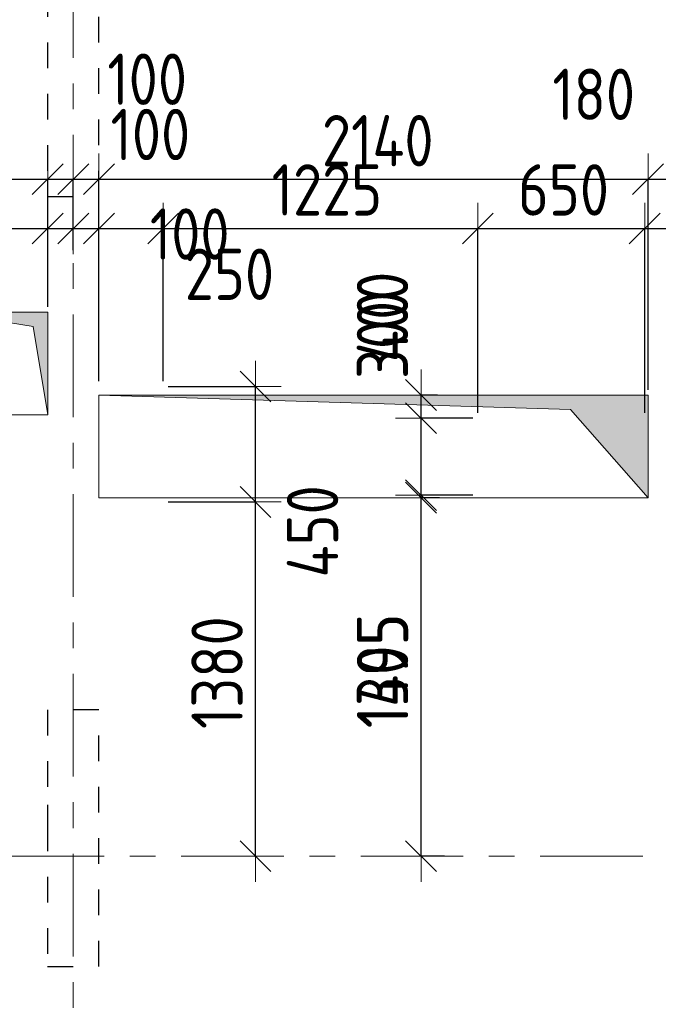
# Model space of a CAD drawing. Header units: metres. Extents: x -38 to 97, y -15 to 21.
# Tile 11 of 139: x 13.54 to 16.03, y 2.72 to 6.56. Entities that reach past the tile are written whole.
import ezdxf

# ---------------------------------------------------------------- set-up
doc = ezdxf.new("R2010")
doc.units = ezdxf.units.M
doc.header["$PDMODE"] = 65
for name, pattern in [('______11', [0.5, 0.4, -0.05, 0, -0.05]), ('______2', [0.054, 0.04, -0.014]), ('______5', [1.1, 0.8, -0.1, 0.1, -0.1])]:
    doc.linetypes.add(name, pattern=pattern)
for name, color, linetype, lineweight in [('XR$2$Осевая линия (1)', 7, '______5', 13), ('XR$3$Перекрытие (1)', 7, 'Continuous', 35), ('XR$4$Размерная линия (1)', 7, 'Continuous', 13), ('XR$5$Размерная линия (1)', 7, 'Continuous', 13)]:
    doc.layers.add(name, color=color, linetype=linetype, lineweight=lineweight)
doc.layers.add('XR$3$Макрос проема_ отверстия', color=7, linetype='Continuous', lineweight=13, true_color=0x2d2d2d)
doc.layers.add('XR$7$Стена_ бетон несущ.', color=7, linetype='Continuous', lineweight=70, true_color=0xb4b496)
doc.styles.add('ISOCPEUR', font='txt')
doc.dimstyles.new('DIMSTYLE_3', dxfattribs={"dimtxt": 0.2, "dimasz": 0.2, "dimexe": 0, "dimexo": 0, "dimgap": 0.1, "dimtad": 2, "dimdec": 0, "dimlfac": 1000, "dimrnd": 5, "dimzin": 12, "dimdsep": 46, "dimtxsty": 'ISOCPEUR', "dimblk1": 'ALL_ML_STRICH', "dimblk2": 'ALL_ML_STRICH', "dimsah": 1, "dimcen": 0, "dimclrd": 7, "dimclre": 256, "dimclrt": 7, "dimadec": 0, "dimazin": 0, "dimtfac": 1, "dimtdec": 0, "dimtix": 1, "dimtmove": 2, "dimatfit": 3, "dimfxl": 0, "dimtzin": 0, "dimlwd": 0, "dimlwe": -3, "dimarcsym": 0})
doc.dimstyles.new('DIMSTYLE_6', dxfattribs={"dimtxt": 0.2, "dimasz": 0.2, "dimexe": 0, "dimexo": 0, "dimgap": 0.1, "dimtad": 2, "dimdec": 0, "dimlfac": 1000, "dimrnd": 5, "dimzin": 12, "dimdsep": 46, "dimtxsty": 'ISOCPEUR', "dimblk1": 'ALL_ML_STRICH', "dimblk2": 'ALL_ML_STRICH', "dimsah": 1, "dimcen": 0, "dimclrd": 7, "dimclre": 256, "dimclrt": 7, "dimadec": 0, "dimazin": 0, "dimtfac": 1, "dimtdec": 0, "dimtix": 1, "dimtmove": 2, "dimatfit": 3, "dimfxl": 0, "dimtvp": 1.2, "dimtzin": 0, "dimlwd": 0, "dimlwe": -3, "dimarcsym": 0})
doc.dimstyles.new('DIMSTYLE_7', dxfattribs={"dimtxt": 0.2, "dimasz": 0.2, "dimexe": 0, "dimexo": 0, "dimgap": 0.1, "dimtad": 0, "dimdec": 0, "dimlfac": 1000, "dimrnd": 5, "dimzin": 12, "dimdsep": 46, "dimtxsty": 'ISOCPEUR', "dimblk1": 'ALL_ML_STRICH', "dimblk2": 'ALL_ML_STRICH', "dimsah": 1, "dimcen": 0, "dimclrd": 7, "dimclre": 256, "dimclrt": 7, "dimadec": 0, "dimazin": 0, "dimtfac": 1, "dimtdec": 0, "dimtix": 1, "dimtmove": 2, "dimatfit": 3, "dimfxl": 0, "dimtvp": 1.2, "dimtzin": 0, "dimlwd": 0, "dimlwe": -3, "dimarcsym": 0})

# ---------------------------------------------------------------- blocks, each defined once
blk = doc.blocks.new('Отображение проема', base_point=(-1.1579, -49.3094))
at = {"layer": 'XR$3$Макрос проема_ отверстия', "true_color": 0x000000, "transparency": 33554687}
blk.add_hatch(color=18, dxfattribs=at).paths.add_polyline_path([(-1.1579, -50.1094), (-1.0448, -49.4225), (-0.3579, -49.3094), (-1.1579, -49.3094)])
at = {"layer": 'XR$3$Макрос проема_ отверстия', "transparency": 33554687}
for p, q in [((-1.1579, -50.1094), (-1.1579, -49.3094)), ((-1.1579, -49.3094), (-0.3579, -49.3094)), ((-1.0448, -49.4225), (-0.3579, -49.3094)), ((-1.1579, -50.1094), (-1.0448, -49.4225))]:
    blk.add_line(p, q, dxfattribs=at)
blk = doc.blocks.new('ALL_ML_STRICH')
at = {"color": 0, "linetype": 'ByBlock', "lineweight": -2}
for p, q in [((0, -0.5), (0, 0.5)), ((-0.3, -0.3), (0.3, 0.3)), ((-1, 0), (0.5, 0))]:
    blk.add_line(p, q, dxfattribs=at)
blk = doc.blocks.new('*D116')
at = {"layer": 'DEFPOINTS', "color": 7, "linetype": 'Continuous', "lineweight": 13, "transparency": 33554687}
for p in [(14.1, 4.68), (14.4377, 3.3), (14.4604, 3.3)]:
    blk.add_point(p, dxfattribs=at)
at = {"layer": 'XR$4$Размерная линия (1)', "color": 9, "linetype": 'Continuous', "lineweight": -2, "true_color": 0xc7c7c7, "transparency": 33554687}
for p, q in [((14.12, 4.68), (14.4604, 4.68)), ((14.4577, 3.3), (14.4604, 3.3))]:
    blk.add_line(p, q, dxfattribs=at)
at = {"layer": 'XR$4$Размерная линия (1)', "color": 7, "linetype": 'Continuous', "lineweight": -2, "transparency": 33554687}
blk.add_line((14.4604, 3.3), (14.4604, 4.68), dxfattribs=at)
at = {"layer": 'XR$4$Размерная линия (1)', "color": 7, "linetype": 'Continuous', "lineweight": 13, "transparency": 33554687, "xscale": 0.2, "yscale": 0.2, "zscale": 0.2}
for p, rotation in [((14.4604, 4.68), 90), ((14.4604, 3.3), 270)]:
    blk.add_blockref('ALL_ML_STRICH', p, dxfattribs=dict(at, rotation=rotation))
at = {"layer": 'XR$4$Размерная линия (1)', "color": 7, "linetype": 'Continuous', "lineweight": 13, "transparency": 33554687, "insert": (14.3104, 4.015), "char_height": 0.2, "width": 0.666667, "attachment_point": 5, "rotation": 90, "style": 'ISOCPEUR'}
blk.add_mtext('\\W0.83;\\A1;{1380}', dxfattribs=at)
blk = doc.blocks.new('*D117')
at = {"layer": 'DEFPOINTS', "color": 7, "linetype": 'Continuous', "lineweight": 13, "transparency": 33554687}
for p in [(14.1, 5.13), (14.1, 4.68), (14.4604, 4.68)]:
    blk.add_point(p, dxfattribs=at)
at = {"layer": 'XR$4$Размерная линия (1)', "color": 9, "linetype": 'Continuous', "lineweight": -2, "true_color": 0xc7c7c7, "transparency": 33554687}
for p, q in [((14.12, 5.13), (14.4604, 5.13)), ((14.12, 4.68), (14.4604, 4.68))]:
    blk.add_line(p, q, dxfattribs=at)
at = {"layer": 'XR$4$Размерная линия (1)', "color": 7, "linetype": 'Continuous', "lineweight": -2, "transparency": 33554687}
blk.add_line((14.4604, 4.68), (14.4604, 5.13), dxfattribs=at)
at = {"layer": 'XR$4$Размерная линия (1)', "color": 7, "linetype": 'Continuous', "lineweight": 13, "transparency": 33554687, "xscale": 0.2, "yscale": 0.2, "zscale": 0.2}
for p, rotation in [((14.4604, 5.13), 90), ((14.4604, 4.68), 270)]:
    blk.add_blockref('ALL_ML_STRICH', p, dxfattribs=dict(at, rotation=rotation))
at = {"layer": 'XR$4$Размерная линия (1)', "color": 7, "linetype": 'Continuous', "lineweight": 13, "transparency": 33554687, "insert": (14.6825, 4.5655), "char_height": 0.2, "width": 0.5, "attachment_point": 5, "rotation": 90, "style": 'ISOCPEUR'}
blk.add_mtext('\\W0.83;\\A1;{450}', dxfattribs=at)
blk = doc.blocks.new('*D120')
at = {"layer": 'DEFPOINTS', "color": 7, "linetype": 'Continuous', "lineweight": 13, "transparency": 33554687}
for p in [(15.327, 4.7068), (15.1051, 3.3), (15.2162, 3.3)]:
    blk.add_point(p, dxfattribs=at)
at = {"layer": 'XR$4$Размерная линия (1)', "color": 9, "linetype": 'Continuous', "lineweight": -2, "true_color": 0xc7c7c7, "transparency": 33554687}
for p, q in [((15.307, 4.7068), (15.1051, 4.7068)), ((15.1962, 3.3), (15.1051, 3.3))]:
    blk.add_line(p, q, dxfattribs=at)
at = {"layer": 'XR$4$Размерная линия (1)', "color": 7, "linetype": 'Continuous', "lineweight": -2, "transparency": 33554687}
blk.add_line((15.1051, 3.3), (15.1051, 4.7068), dxfattribs=at)
at = {"layer": 'XR$4$Размерная линия (1)', "color": 7, "linetype": 'Continuous', "lineweight": 13, "transparency": 33554687, "xscale": 0.2, "yscale": 0.2, "zscale": 0.2}
for p, rotation in [((15.1051, 4.7068), 90), ((15.1051, 3.3), 270)]:
    blk.add_blockref('ALL_ML_STRICH', p, dxfattribs=dict(at, rotation=rotation))
at = {"layer": 'XR$4$Размерная линия (1)', "color": 7, "linetype": 'Continuous', "lineweight": 13, "transparency": 33554687, "insert": (14.9551, 4.0201), "char_height": 0.2, "width": 0.666667, "attachment_point": 5, "rotation": 90, "style": 'ISOCPEUR'}
blk.add_mtext('\\W0.83;\\A1;{1405}', dxfattribs=at)
blk = doc.blocks.new('*D121')
at = {"layer": 'DEFPOINTS', "color": 7, "linetype": 'Continuous', "lineweight": 13, "transparency": 33554687}
for p in [(15.327, 5.0068), (15.1051, 4.7068), (15.327, 4.7068)]:
    blk.add_point(p, dxfattribs=at)
at = {"layer": 'XR$4$Размерная линия (1)', "color": 9, "linetype": 'Continuous', "lineweight": -2, "true_color": 0xc7c7c7, "transparency": 33554687}
for p, q in [((15.307, 5.0068), (15.1051, 5.0068)), ((15.307, 4.7068), (15.1051, 4.7068))]:
    blk.add_line(p, q, dxfattribs=at)
at = {"layer": 'XR$4$Размерная линия (1)', "color": 7, "linetype": 'Continuous', "lineweight": -2, "transparency": 33554687}
blk.add_line((15.1051, 4.7068), (15.1051, 5.0068), dxfattribs=at)
at = {"layer": 'XR$4$Размерная линия (1)', "color": 7, "linetype": 'Continuous', "lineweight": 13, "transparency": 33554687, "xscale": 0.2, "yscale": 0.2, "zscale": 0.2}
for p, rotation in [((15.1051, 5.0068), 90), ((15.1051, 4.7068), 270)]:
    blk.add_blockref('ALL_ML_STRICH', p, dxfattribs=dict(at, rotation=rotation))
at = {"layer": 'XR$4$Размерная линия (1)', "color": 7, "linetype": 'Continuous', "lineweight": 13, "transparency": 33554687, "insert": (14.9548, 5.3313), "char_height": 0.2, "width": 0.5, "attachment_point": 5, "rotation": 90, "style": 'ISOCPEUR'}
blk.add_mtext('\\W0.83;\\A1;{300}', dxfattribs=at)
blk = doc.blocks.new('*D215')
at = {"layer": 'DEFPOINTS', "color": 7, "linetype": 'Continuous', "lineweight": 13, "transparency": 33554687}
for p in [(13.2501, 5.7455), (13.2501, 5.4197), (13.6501, 5.4198)]:
    blk.add_point(p, dxfattribs=at)
at = {"layer": 'XR$4$Размерная линия (1)', "color": 9, "linetype": 'Continuous', "lineweight": -2, "true_color": 0xc7c7c7, "transparency": 33554687}
for p, q in [((13.2501, 5.4397), (13.2501, 5.7455)), ((13.6501, 5.4398), (13.6501, 5.7455))]:
    blk.add_line(p, q, dxfattribs=at)
at = {"layer": 'XR$4$Размерная линия (1)', "color": 7, "linetype": 'Continuous', "lineweight": -2, "transparency": 33554687}
blk.add_line((13.2501, 5.7455), (13.6501, 5.7455), dxfattribs=at)
at = {"layer": 'XR$4$Размерная линия (1)', "color": 7, "linetype": 'Continuous', "lineweight": 13, "transparency": 33554687, "xscale": 0.2, "yscale": 0.2, "zscale": 0.2, "rotation": 180}
blk.add_blockref('ALL_ML_STRICH', (13.2501, 5.7455), dxfattribs=at)
at = {"layer": 'XR$4$Размерная линия (1)', "color": 7, "linetype": 'Continuous', "lineweight": 13, "transparency": 33554687, "xscale": 0.2, "yscale": 0.2, "zscale": 0.2}
blk.add_blockref('ALL_ML_STRICH', (13.6501, 5.7455), dxfattribs=at)
at = {"layer": 'XR$4$Размерная линия (1)', "color": 7, "linetype": 'Continuous', "lineweight": 13, "transparency": 33554687, "insert": (13.1441, 6.0716), "char_height": 0.2, "width": 0.5, "attachment_point": 5, "style": 'ISOCPEUR'}
blk.add_mtext('\\W0.83;\\A1;{400}', dxfattribs=at)
blk = doc.blocks.new('*D216')
at = {"layer": 'DEFPOINTS', "color": 7, "linetype": 'Continuous', "lineweight": 13, "transparency": 33554687}
for p in [(13.6501, 5.7455), (13.75, 5.6404), (13.6501, 5.4198)]:
    blk.add_point(p, dxfattribs=at)
at = {"layer": 'XR$4$Размерная линия (1)', "color": 9, "linetype": 'Continuous', "lineweight": -2, "true_color": 0xc7c7c7, "transparency": 33554687}
for p, q in [((13.6501, 5.4398), (13.6501, 5.7455)), ((13.75, 5.6604), (13.75, 5.7455))]:
    blk.add_line(p, q, dxfattribs=at)
at = {"layer": 'XR$4$Размерная линия (1)', "color": 7, "linetype": 'Continuous', "lineweight": -2, "transparency": 33554687}
blk.add_line((13.6501, 5.7455), (13.75, 5.7455), dxfattribs=at)
at = {"layer": 'XR$4$Размерная линия (1)', "color": 7, "linetype": 'Continuous', "lineweight": 13, "transparency": 33554687, "xscale": 0.2, "yscale": 0.2, "zscale": 0.2}
blk.add_blockref('ALL_ML_STRICH', (13.75, 5.7455), dxfattribs=at)
at = {"layer": 'XR$4$Размерная линия (1)', "color": 7, "linetype": 'Continuous', "lineweight": 13, "transparency": 33554687, "xscale": 0.2, "yscale": 0.2, "zscale": 0.2, "rotation": 180}
blk.add_blockref('ALL_ML_STRICH', (13.6501, 5.7455), dxfattribs=at)
at = {"layer": 'XR$4$Размерная линия (1)', "color": 7, "linetype": 'Continuous', "lineweight": 13, "transparency": 33554687, "insert": (13.2994, 6.4133), "char_height": 0.2, "width": 0.5, "attachment_point": 5, "style": 'ISOCPEUR'}
blk.add_mtext('\\W0.83;\\A1;{100}', dxfattribs=at)
blk = doc.blocks.new('*D217')
at = {"layer": 'DEFPOINTS', "color": 7, "linetype": 'Continuous', "lineweight": 13, "transparency": 33554687}
for p in [(13.75, 5.7455), (13.75, 5.6404), (13.85, 5.13)]:
    blk.add_point(p, dxfattribs=at)
at = {"layer": 'XR$4$Размерная линия (1)', "color": 9, "linetype": 'Continuous', "lineweight": -2, "true_color": 0xc7c7c7, "transparency": 33554687}
for p, q in [((13.75, 5.6604), (13.75, 5.7455)), ((13.85, 5.15), (13.85, 5.7455))]:
    blk.add_line(p, q, dxfattribs=at)
at = {"layer": 'XR$4$Размерная линия (1)', "color": 7, "linetype": 'Continuous', "lineweight": -2, "transparency": 33554687}
blk.add_line((13.75, 5.7455), (13.85, 5.7455), dxfattribs=at)
at = {"layer": 'XR$4$Размерная линия (1)', "color": 7, "linetype": 'Continuous', "lineweight": 13, "transparency": 33554687, "xscale": 0.2, "yscale": 0.2, "zscale": 0.2, "rotation": 180}
blk.add_blockref('ALL_ML_STRICH', (13.75, 5.7455), dxfattribs=at)
at = {"layer": 'XR$4$Размерная линия (1)', "color": 7, "linetype": 'Continuous', "lineweight": 13, "transparency": 33554687, "xscale": 0.2, "yscale": 0.2, "zscale": 0.2}
blk.add_blockref('ALL_ML_STRICH', (13.85, 5.7455), dxfattribs=at)
at = {"layer": 'XR$4$Размерная линия (1)', "color": 7, "linetype": 'Continuous', "lineweight": 13, "transparency": 33554687, "insert": (14.0503, 6.1114), "char_height": 0.2, "width": 0.5, "attachment_point": 5, "style": 'ISOCPEUR'}
blk.add_mtext('\\W0.83;\\A1;{100}', dxfattribs=at)
blk = doc.blocks.new('*D218')
at = {"layer": 'DEFPOINTS', "color": 7, "linetype": 'Continuous', "lineweight": 13, "transparency": 33554687}
for p in [(13.85, 5.7455), (13.85, 5.13), (14.1, 5.13)]:
    blk.add_point(p, dxfattribs=at)
at = {"layer": 'XR$4$Размерная линия (1)', "color": 9, "linetype": 'Continuous', "lineweight": -2, "true_color": 0xc7c7c7, "transparency": 33554687}
for p, q in [((13.85, 5.15), (13.85, 5.7455)), ((14.1, 5.15), (14.1, 5.7455))]:
    blk.add_line(p, q, dxfattribs=at)
at = {"layer": 'XR$4$Размерная линия (1)', "color": 7, "linetype": 'Continuous', "lineweight": -2, "transparency": 33554687}
blk.add_line((13.85, 5.7455), (14.1, 5.7455), dxfattribs=at)
at = {"layer": 'XR$4$Размерная линия (1)', "color": 7, "linetype": 'Continuous', "lineweight": 13, "transparency": 33554687, "xscale": 0.2, "yscale": 0.2, "zscale": 0.2, "rotation": 180}
blk.add_blockref('ALL_ML_STRICH', (13.85, 5.7455), dxfattribs=at)
at = {"layer": 'XR$4$Размерная линия (1)', "color": 7, "linetype": 'Continuous', "lineweight": 13, "transparency": 33554687, "xscale": 0.2, "yscale": 0.2, "zscale": 0.2}
blk.add_blockref('ALL_ML_STRICH', (14.1, 5.7455), dxfattribs=at)
at = {"layer": 'XR$4$Размерная линия (1)', "color": 7, "linetype": 'Continuous', "lineweight": 13, "transparency": 33554687, "insert": (14.3586, 5.567), "char_height": 0.2, "width": 0.5, "attachment_point": 5, "style": 'ISOCPEUR'}
blk.add_mtext('\\W0.83;\\A1;{250}', dxfattribs=at)
blk = doc.blocks.new('*D219')
at = {"layer": 'DEFPOINTS', "color": 7, "linetype": 'Continuous', "lineweight": 13, "transparency": 33554687}
for p in [(14.1, 5.7455), (14.1, 5.13), (15.327, 5.0068)]:
    blk.add_point(p, dxfattribs=at)
at = {"layer": 'XR$4$Размерная линия (1)', "color": 9, "linetype": 'Continuous', "lineweight": -2, "true_color": 0xc7c7c7, "transparency": 33554687}
for p, q in [((14.1, 5.15), (14.1, 5.7455)), ((15.327, 5.0268), (15.327, 5.7455))]:
    blk.add_line(p, q, dxfattribs=at)
at = {"layer": 'XR$4$Размерная линия (1)', "color": 7, "linetype": 'Continuous', "lineweight": -2, "transparency": 33554687}
blk.add_line((14.1, 5.7455), (15.327, 5.7455), dxfattribs=at)
at = {"layer": 'XR$4$Размерная линия (1)', "color": 7, "linetype": 'Continuous', "lineweight": 13, "transparency": 33554687, "xscale": 0.2, "yscale": 0.2, "zscale": 0.2, "rotation": 180}
blk.add_blockref('ALL_ML_STRICH', (14.1, 5.7455), dxfattribs=at)
at = {"layer": 'XR$4$Размерная линия (1)', "color": 7, "linetype": 'Continuous', "lineweight": 13, "transparency": 33554687, "xscale": 0.2, "yscale": 0.2, "zscale": 0.2}
blk.add_blockref('ALL_ML_STRICH', (15.327, 5.7455), dxfattribs=at)
at = {"layer": 'XR$4$Размерная линия (1)', "color": 7, "linetype": 'Continuous', "lineweight": 13, "transparency": 33554687, "insert": (14.7385, 5.8955), "char_height": 0.2, "width": 0.666667, "attachment_point": 5, "style": 'ISOCPEUR'}
blk.add_mtext('\\W0.83;\\A1;{1225}', dxfattribs=at)
blk = doc.blocks.new('*D220')
at = {"layer": 'DEFPOINTS', "color": 7, "linetype": 'Continuous', "lineweight": 13, "transparency": 33554687}
for p in [(15.327, 5.7455), (15.327, 5.0068), (15.977, 5.0068)]:
    blk.add_point(p, dxfattribs=at)
at = {"layer": 'XR$4$Размерная линия (1)', "color": 9, "linetype": 'Continuous', "lineweight": -2, "true_color": 0xc7c7c7, "transparency": 33554687}
for p, q in [((15.327, 5.0268), (15.327, 5.7455)), ((15.977, 5.0268), (15.977, 5.7455))]:
    blk.add_line(p, q, dxfattribs=at)
at = {"layer": 'XR$4$Размерная линия (1)', "color": 7, "linetype": 'Continuous', "lineweight": -2, "transparency": 33554687}
blk.add_line((15.327, 5.7455), (15.977, 5.7455), dxfattribs=at)
at = {"layer": 'XR$4$Размерная линия (1)', "color": 7, "linetype": 'Continuous', "lineweight": 13, "transparency": 33554687, "xscale": 0.2, "yscale": 0.2, "zscale": 0.2, "rotation": 180}
blk.add_blockref('ALL_ML_STRICH', (15.327, 5.7455), dxfattribs=at)
at = {"layer": 'XR$4$Размерная линия (1)', "color": 7, "linetype": 'Continuous', "lineweight": 13, "transparency": 33554687, "xscale": 0.2, "yscale": 0.2, "zscale": 0.2}
blk.add_blockref('ALL_ML_STRICH', (15.977, 5.7455), dxfattribs=at)
at = {"layer": 'XR$4$Размерная линия (1)', "color": 7, "linetype": 'Continuous', "lineweight": 13, "transparency": 33554687, "insert": (15.6604, 5.8955), "char_height": 0.2, "width": 0.5, "attachment_point": 5, "style": 'ISOCPEUR'}
blk.add_mtext('\\W0.83;\\A1;{650}', dxfattribs=at)
blk = doc.blocks.new('*D221')
at = {"layer": 'DEFPOINTS', "color": 7, "linetype": 'Continuous', "lineweight": 13, "transparency": 33554687}
for p in [(15.977, 5.7455), (16.17, 5.1199), (15.977, 5.0068)]:
    blk.add_point(p, dxfattribs=at)
at = {"layer": 'XR$4$Размерная линия (1)', "color": 9, "linetype": 'Continuous', "lineweight": -2, "true_color": 0xc7c7c7, "transparency": 33554687}
for p, q in [((15.977, 5.0268), (15.977, 5.7455)), ((16.17, 5.1399), (16.17, 5.7455))]:
    blk.add_line(p, q, dxfattribs=at)
at = {"layer": 'XR$4$Размерная линия (1)', "color": 7, "linetype": 'Continuous', "lineweight": -2, "transparency": 33554687}
blk.add_line((15.977, 5.7455), (16.17, 5.7455), dxfattribs=at)
at = {"layer": 'XR$4$Размерная линия (1)', "color": 7, "linetype": 'Continuous', "lineweight": 13, "transparency": 33554687, "xscale": 0.2, "yscale": 0.2, "zscale": 0.2, "rotation": 180}
blk.add_blockref('ALL_ML_STRICH', (15.977, 5.7455), dxfattribs=at)
at = {"layer": 'XR$4$Размерная линия (1)', "color": 7, "linetype": 'Continuous', "lineweight": 13, "transparency": 33554687, "xscale": 0.2, "yscale": 0.2, "zscale": 0.2}
blk.add_blockref('ALL_ML_STRICH', (16.17, 5.7455), dxfattribs=at)
at = {"layer": 'XR$4$Размерная линия (1)', "color": 7, "linetype": 'Continuous', "lineweight": 13, "transparency": 33554687, "insert": (16.3811, 6.1283), "char_height": 0.2, "width": 0.5, "attachment_point": 5, "style": 'ISOCPEUR'}
blk.add_mtext('\\W0.83;\\A1;{195}', dxfattribs=at)
blk = doc.blocks.new('*D316')
at = {"layer": 'DEFPOINTS', "color": 7, "linetype": 'Continuous', "lineweight": 13, "transparency": 33554687}
for p in [(14.249, 7.32), (14.249, 7.1), (14.6468, 7.1)]:
    blk.add_point(p, dxfattribs=at)
at = {"layer": 'XR$4$Размерная линия (1)', "color": 9, "linetype": 'Continuous', "lineweight": -2, "true_color": 0xc7c7c7, "transparency": 33554687}
for p, q in [((14.269, 7.32), (14.6468, 7.32)), ((14.269, 7.1), (14.6468, 7.1))]:
    blk.add_line(p, q, dxfattribs=at)
at = {"layer": 'XR$4$Размерная линия (1)', "color": 7, "linetype": 'Continuous', "lineweight": -2, "transparency": 33554687}
blk.add_line((14.6468, 7.1), (14.6468, 7.32), dxfattribs=at)
at = {"layer": 'XR$4$Размерная линия (1)', "color": 7, "linetype": 'Continuous', "lineweight": 13, "transparency": 33554687, "xscale": 0.2, "yscale": 0.2, "zscale": 0.2}
for p, rotation in [((14.6468, 7.32), 90), ((14.6468, 7.1), 270)]:
    blk.add_blockref('ALL_ML_STRICH', p, dxfattribs=dict(at, rotation=rotation))
at = {"layer": 'XR$4$Размерная линия (1)', "color": 7, "linetype": 'Continuous', "lineweight": 13, "transparency": 33554687, "insert": (14.4993, 6.771), "char_height": 0.2, "width": 0.5, "attachment_point": 5, "rotation": 90, "style": 'ISOCPEUR'}
blk.add_mtext('\\W0.83;\\A1;{220}', dxfattribs=at)
blk = doc.blocks.new('*D473')
at = {"layer": 'DEFPOINTS', "color": 7, "linetype": 'Continuous', "lineweight": 13, "transparency": 33554687}
for p in [(15.1972, 4.6965), (15.1051, 3.3), (15.2162, 3.3)]:
    blk.add_point(p, dxfattribs=at)
at = {"layer": 'XR$5$Размерная линия (1)', "color": 9, "linetype": 'Continuous', "lineweight": -2, "true_color": 0xc7c7c7, "transparency": 33554687}
for p, q in [((15.1772, 4.6965), (15.1051, 4.6965)), ((15.1962, 3.3), (15.1051, 3.3))]:
    blk.add_line(p, q, dxfattribs=at)
at = {"layer": 'XR$5$Размерная линия (1)', "color": 7, "linetype": 'Continuous', "lineweight": -2, "transparency": 33554687}
blk.add_line((15.1051, 3.3), (15.1051, 4.6965), dxfattribs=at)
at = {"layer": 'XR$5$Размерная линия (1)', "color": 7, "linetype": 'Continuous', "lineweight": 13, "transparency": 33554687, "xscale": 0.2, "yscale": 0.2, "zscale": 0.2}
for p, rotation in [((15.1051, 4.6965), 90), ((15.1051, 3.3), 270)]:
    blk.add_blockref('ALL_ML_STRICH', p, dxfattribs=dict(at, rotation=rotation))
at = {"layer": 'XR$5$Размерная линия (1)', "color": 7, "linetype": 'Continuous', "lineweight": 13, "transparency": 33554687, "insert": (14.9551, 4.0233), "char_height": 0.2, "width": 0.666667, "attachment_point": 5, "rotation": 90, "style": 'ISOCPEUR'}
blk.add_mtext('\\W0.83;\\A1;{1395}', dxfattribs=at)
blk = doc.blocks.new('*D474')
at = {"layer": 'DEFPOINTS', "color": 7, "linetype": 'Continuous', "lineweight": 13, "transparency": 33554687}
for p in [(15.1899, 5.0965), (15.1051, 4.6965), (15.1972, 4.6965)]:
    blk.add_point(p, dxfattribs=at)
at = {"layer": 'XR$5$Размерная линия (1)', "color": 9, "linetype": 'Continuous', "lineweight": -2, "true_color": 0xc7c7c7, "transparency": 33554687}
for p, q in [((15.1699, 5.0965), (15.1051, 5.0965)), ((15.1772, 4.6965), (15.1051, 4.6965))]:
    blk.add_line(p, q, dxfattribs=at)
at = {"layer": 'XR$5$Размерная линия (1)', "color": 7, "linetype": 'Continuous', "lineweight": -2, "transparency": 33554687}
blk.add_line((15.1051, 4.6965), (15.1051, 5.0965), dxfattribs=at)
at = {"layer": 'XR$5$Размерная линия (1)', "color": 7, "linetype": 'Continuous', "lineweight": 13, "transparency": 33554687, "xscale": 0.2, "yscale": 0.2, "zscale": 0.2}
for p, rotation in [((15.1051, 5.0965), 90), ((15.1051, 4.6965), 270)]:
    blk.add_blockref('ALL_ML_STRICH', p, dxfattribs=dict(at, rotation=rotation))
at = {"layer": 'XR$5$Размерная линия (1)', "color": 7, "linetype": 'Continuous', "lineweight": 13, "transparency": 33554687, "insert": (14.955, 5.4007), "char_height": 0.2, "width": 0.5, "attachment_point": 5, "rotation": 90, "style": 'ISOCPEUR'}
blk.add_mtext('\\W0.83;\\A1;{400}', dxfattribs=at)
blk = doc.blocks.new('*D682')
at = {"layer": 'DEFPOINTS', "color": 7, "linetype": 'Continuous', "lineweight": 13, "transparency": 33554687}
for p in [(13.2501, 5.9373), (13.2501, 5.4197), (13.6501, 5.4198)]:
    blk.add_point(p, dxfattribs=at)
at = {"layer": 'XR$5$Размерная линия (1)', "color": 9, "linetype": 'Continuous', "lineweight": -2, "true_color": 0xc7c7c7, "transparency": 33554687}
for p, q in [((13.2501, 5.4397), (13.2501, 5.9373)), ((13.6501, 5.4398), (13.6501, 5.9373))]:
    blk.add_line(p, q, dxfattribs=at)
at = {"layer": 'XR$5$Размерная линия (1)', "color": 7, "linetype": 'Continuous', "lineweight": -2, "transparency": 33554687}
blk.add_line((13.2501, 5.9373), (13.6501, 5.9373), dxfattribs=at)
at = {"layer": 'XR$5$Размерная линия (1)', "color": 7, "linetype": 'Continuous', "lineweight": 13, "transparency": 33554687, "xscale": 0.2, "yscale": 0.2, "zscale": 0.2, "rotation": 180}
blk.add_blockref('ALL_ML_STRICH', (13.2501, 5.9373), dxfattribs=at)
at = {"layer": 'XR$5$Размерная линия (1)', "color": 7, "linetype": 'Continuous', "lineweight": 13, "transparency": 33554687, "xscale": 0.2, "yscale": 0.2, "zscale": 0.2}
blk.add_blockref('ALL_ML_STRICH', (13.6501, 5.9373), dxfattribs=at)
at = {"layer": 'XR$5$Размерная линия (1)', "color": 7, "linetype": 'Continuous', "lineweight": 13, "transparency": 33554687, "insert": (13.1441, 6.2634), "char_height": 0.2, "width": 0.5, "attachment_point": 5, "style": 'ISOCPEUR'}
blk.add_mtext('\\W0.83;\\A1;{400}', dxfattribs=at)
blk = doc.blocks.new('*D683')
at = {"layer": 'DEFPOINTS', "color": 7, "linetype": 'Continuous', "lineweight": 13, "transparency": 33554687}
for p in [(13.6501, 5.9373), (13.75, 5.6404), (13.6501, 5.4198)]:
    blk.add_point(p, dxfattribs=at)
at = {"layer": 'XR$5$Размерная линия (1)', "color": 9, "linetype": 'Continuous', "lineweight": -2, "true_color": 0xc7c7c7, "transparency": 33554687}
for p, q in [((13.6501, 5.4398), (13.6501, 5.9373)), ((13.75, 5.6604), (13.75, 5.9373))]:
    blk.add_line(p, q, dxfattribs=at)
at = {"layer": 'XR$5$Размерная линия (1)', "color": 7, "linetype": 'Continuous', "lineweight": -2, "transparency": 33554687}
blk.add_line((13.6501, 5.9373), (13.75, 5.9373), dxfattribs=at)
at = {"layer": 'XR$5$Размерная линия (1)', "color": 7, "linetype": 'Continuous', "lineweight": 13, "transparency": 33554687, "xscale": 0.2, "yscale": 0.2, "zscale": 0.2}
blk.add_blockref('ALL_ML_STRICH', (13.75, 5.9373), dxfattribs=at)
at = {"layer": 'XR$5$Размерная линия (1)', "color": 7, "linetype": 'Continuous', "lineweight": 13, "transparency": 33554687, "xscale": 0.2, "yscale": 0.2, "zscale": 0.2, "rotation": 180}
blk.add_blockref('ALL_ML_STRICH', (13.6501, 5.9373), dxfattribs=at)
at = {"layer": 'XR$5$Размерная линия (1)', "color": 7, "linetype": 'Continuous', "lineweight": 13, "transparency": 33554687, "insert": (14.038, 6.3267), "char_height": 0.2, "width": 0.5, "attachment_point": 5, "style": 'ISOCPEUR'}
blk.add_mtext('\\W0.83;\\A1;{100}', dxfattribs=at)
blk = doc.blocks.new('*D684')
at = {"layer": 'DEFPOINTS', "color": 7, "linetype": 'Continuous', "lineweight": 13, "transparency": 33554687}
for p in [(13.75, 5.9373), (13.75, 5.6404), (13.85, 5.13)]:
    blk.add_point(p, dxfattribs=at)
at = {"layer": 'XR$5$Размерная линия (1)', "color": 9, "linetype": 'Continuous', "lineweight": -2, "true_color": 0xc7c7c7, "transparency": 33554687}
for p, q in [((13.75, 5.6604), (13.75, 5.9373)), ((13.85, 5.15), (13.85, 5.9373))]:
    blk.add_line(p, q, dxfattribs=at)
at = {"layer": 'XR$5$Размерная линия (1)', "color": 7, "linetype": 'Continuous', "lineweight": -2, "transparency": 33554687}
blk.add_line((13.75, 5.9373), (13.85, 5.9373), dxfattribs=at)
at = {"layer": 'XR$5$Размерная линия (1)', "color": 7, "linetype": 'Continuous', "lineweight": 13, "transparency": 33554687, "xscale": 0.2, "yscale": 0.2, "zscale": 0.2, "rotation": 180}
blk.add_blockref('ALL_ML_STRICH', (13.75, 5.9373), dxfattribs=at)
at = {"layer": 'XR$5$Размерная линия (1)', "color": 7, "linetype": 'Continuous', "lineweight": 13, "transparency": 33554687, "xscale": 0.2, "yscale": 0.2, "zscale": 0.2}
blk.add_blockref('ALL_ML_STRICH', (13.85, 5.9373), dxfattribs=at)
at = {"layer": 'XR$5$Размерная линия (1)', "color": 7, "linetype": 'Continuous', "lineweight": 13, "transparency": 33554687, "insert": (14.2037, 5.7236), "char_height": 0.2, "width": 0.5, "attachment_point": 5, "style": 'ISOCPEUR'}
blk.add_mtext('\\W0.83;\\A1;{100}', dxfattribs=at)
blk = doc.blocks.new('*D685')
at = {"layer": 'DEFPOINTS', "color": 7, "linetype": 'Continuous', "lineweight": 13, "transparency": 33554687}
for p in [(13.85, 5.9373), (13.85, 5.13), (15.99, 5.0965)]:
    blk.add_point(p, dxfattribs=at)
at = {"layer": 'XR$5$Размерная линия (1)', "color": 9, "linetype": 'Continuous', "lineweight": -2, "true_color": 0xc7c7c7, "transparency": 33554687}
for p, q in [((13.85, 5.15), (13.85, 5.9373)), ((15.99, 5.1165), (15.99, 5.9373))]:
    blk.add_line(p, q, dxfattribs=at)
at = {"layer": 'XR$5$Размерная линия (1)', "color": 7, "linetype": 'Continuous', "lineweight": -2, "transparency": 33554687}
blk.add_line((13.85, 5.9373), (15.99, 5.9373), dxfattribs=at)
at = {"layer": 'XR$5$Размерная линия (1)', "color": 7, "linetype": 'Continuous', "lineweight": 13, "transparency": 33554687, "xscale": 0.2, "yscale": 0.2, "zscale": 0.2, "rotation": 180}
blk.add_blockref('ALL_ML_STRICH', (13.85, 5.9373), dxfattribs=at)
at = {"layer": 'XR$5$Размерная линия (1)', "color": 7, "linetype": 'Continuous', "lineweight": 13, "transparency": 33554687, "xscale": 0.2, "yscale": 0.2, "zscale": 0.2}
blk.add_blockref('ALL_ML_STRICH', (15.99, 5.9373), dxfattribs=at)
at = {"layer": 'XR$5$Размерная линия (1)', "color": 7, "linetype": 'Continuous', "lineweight": 13, "transparency": 33554687, "insert": (14.9366, 6.0873), "char_height": 0.2, "width": 0.666667, "attachment_point": 5, "style": 'ISOCPEUR'}
blk.add_mtext('\\W0.83;\\A1;{2140}', dxfattribs=at)
blk = doc.blocks.new('*D686')
at = {"layer": 'DEFPOINTS', "color": 7, "linetype": 'Continuous', "lineweight": 13, "transparency": 33554687}
for p in [(15.99, 5.9373), (15.99, 5.0965), (16.17, 5.0966)]:
    blk.add_point(p, dxfattribs=at)
at = {"layer": 'XR$5$Размерная линия (1)', "color": 9, "linetype": 'Continuous', "lineweight": -2, "true_color": 0xc7c7c7, "transparency": 33554687}
for p, q in [((15.99, 5.1165), (15.99, 5.9373)), ((16.17, 5.1166), (16.17, 5.9373))]:
    blk.add_line(p, q, dxfattribs=at)
at = {"layer": 'XR$5$Размерная линия (1)', "color": 7, "linetype": 'Continuous', "lineweight": -2, "transparency": 33554687}
blk.add_line((15.99, 5.9373), (16.17, 5.9373), dxfattribs=at)
at = {"layer": 'XR$5$Размерная линия (1)', "color": 7, "linetype": 'Continuous', "lineweight": 13, "transparency": 33554687, "xscale": 0.2, "yscale": 0.2, "zscale": 0.2, "rotation": 180}
blk.add_blockref('ALL_ML_STRICH', (15.99, 5.9373), dxfattribs=at)
at = {"layer": 'XR$5$Размерная линия (1)', "color": 7, "linetype": 'Continuous', "lineweight": 13, "transparency": 33554687, "xscale": 0.2, "yscale": 0.2, "zscale": 0.2}
blk.add_blockref('ALL_ML_STRICH', (16.17, 5.9373), dxfattribs=at)
at = {"layer": 'XR$5$Размерная линия (1)', "color": 7, "linetype": 'Continuous', "lineweight": 13, "transparency": 33554687, "insert": (15.7782, 6.2679), "char_height": 0.2, "width": 0.5, "attachment_point": 5, "style": 'ISOCPEUR'}
blk.add_mtext('\\W0.83;\\A1;{180}', dxfattribs=at)

msp = doc.modelspace()

# ---------------------------------------------------------------- linework, layer by layer
at = {"layer": 'XR$2$Осевая линия (1)', "color": 253, "linetype": '______11', "lineweight": 13, "true_color": 0xa0a0a0, "transparency": 33554687}
for p, q in [((13.75, -3.39), (13.75, 8.13)), ((-2.63, 3.3), (62.6, 3.3))]:
    msp.add_line(p, q, dxfattribs=at)
at = {"layer": 'XR$3$Перекрытие (1)', "color": 7, "linetype": 'Continuous', "lineweight": 13, "transparency": 33554687}
for p, q in [((13.6501, 5.4198), (13.2501, 5.4197)), ((13.6501, 5.0198), (13.6501, 5.4198)), ((15.99, 5.0965), (13.85, 5.0965)), ((13.85, 5.0965), (13.85, 4.9715)), ((15.99, 4.6965), (15.99, 5.0965)), ((13.2501, 5.0197), (13.6501, 5.0198)), ((13.85, 4.9715), (13.85, 4.6965)), ((13.85, 4.6965), (15.99, 4.6965))]:
    msp.add_line(p, q, dxfattribs=at)
at = {"layer": 'XR$7$Стена_ бетон несущ.', "color": 253, "linetype": '______2', "lineweight": -3, "true_color": 0xa0a0a0, "transparency": 33554687}
for p, q in [((13.65, 6.87), (13.65, 5.87)), ((13.85, 5.87), (13.85, 6.87)), ((13.65, 5.87), (13.85, 5.87)), ((13.85, 3.87), (13.65, 3.87)), ((13.65, 3.87), (13.65, 3.5001)), ((13.85, 2.87), (13.85, 3.87)), ((13.65, 3.5001), (13.65, 3.4201)), ((13.65, 3.4201), (13.65, 2.87)), ((13.65, 2.87), (13.85, 2.87))]:
    msp.add_line(p, q, dxfattribs=at)

# ---------------------------------------------------------------- block references
at = {"layer": 'XR$3$Макрос проема_ отверстия', "transparency": 33554687, "rotation": 270}
for p, xscale, yscale in [((13.6501, 5.4198), 0.500103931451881, 0.4999999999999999), ((15.99, 5.0965), 0.4999999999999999, 2.675)]:
    msp.add_blockref('Отображение проема', p, dxfattribs=dict(at, xscale=xscale, yscale=yscale))

# ---------------------------------------------------------------- dimensions: what is measured, and where the dimension line sits
at = {"layer": 'XR$4$Размерная линия (1)', "color": 7, "linetype": 'Continuous', "lineweight": 13, "transparency": 33554687}
for base, p1, p2, dimstyle, picture, middle in [((14.6468, 7.32), (14.269, 7.1), (14.269, 7.32), 'DIMSTYLE_6', '*D316', (14.4993, 6.771)), ((15.1051, 5.0068), (15.307, 4.7068), (15.307, 5.0068), 'DIMSTYLE_6', '*D121', (14.9548, 5.3313)), ((14.4604, 5.13), (14.12, 4.68), (14.12, 5.13), 'DIMSTYLE_7', '*D117', (14.6825, 4.5655)), ((15.1051, 4.7068), (15.1962, 3.3), (15.307, 4.7068), 'DIMSTYLE_3', '*D120', (14.9551, 4.0201)), ((14.4604, 4.68), (14.4577, 3.3), (14.12, 4.68), 'DIMSTYLE_3', '*D116', (14.3104, 4.015))]:
    dim = msp.add_linear_dim(base=base, p1=p1, p2=p2, angle=90, dimstyle=dimstyle, override={"dimpost": '<>', "dimclrd": 7, "dimclre": 9, "dimclrt": 7, "dimlwd": 0, "dimlwe": 65533}, dxfattribs=at)
    dim.commit()
    dim.dimension.update_dxf_attribs({"geometry": picture, "text_midpoint": middle, "dimtype": 160})
for base, p1, p2, dimstyle, picture, middle in [((13.75, 5.7455), (13.6501, 5.4398), (13.75, 5.6604), 'DIMSTYLE_6', '*D216', (13.2994, 6.4133)), ((16.17, 5.7455), (15.977, 5.0268), (16.17, 5.1399), 'DIMSTYLE_6', '*D221', (16.3811, 6.1283)), ((13.85, 5.7455), (13.75, 5.6604), (13.85, 5.15), 'DIMSTYLE_6', '*D217', (14.0503, 6.1114)), ((13.6501, 5.7455), (13.2501, 5.4397), (13.6501, 5.4398), 'DIMSTYLE_6', '*D215', (13.1441, 6.0716)), ((15.327, 5.7455), (14.1, 5.15), (15.327, 5.0268), 'DIMSTYLE_3', '*D219', (14.7385, 5.8955)), ((15.977, 5.7455), (15.327, 5.0268), (15.977, 5.0268), 'DIMSTYLE_3', '*D220', (15.6604, 5.8955)), ((14.1, 5.7455), (13.85, 5.15), (14.1, 5.15), 'DIMSTYLE_7', '*D218', (14.3586, 5.567))]:
    dim = msp.add_linear_dim(base=base, p1=p1, p2=p2, dimstyle=dimstyle, override={"dimpost": '<>', "dimclrd": 7, "dimclre": 9, "dimclrt": 7, "dimlwd": 0, "dimlwe": 65533}, dxfattribs=at)
    dim.commit()
    dim.dimension.update_dxf_attribs({"geometry": picture, "text_midpoint": middle, "dimtype": 160})
at = {"layer": 'XR$5$Размерная линия (1)', "color": 7, "linetype": 'Continuous', "lineweight": 13, "transparency": 33554687}
for base, p1, p2, dimstyle, picture, middle in [((13.75, 5.9373), (13.6501, 5.4398), (13.75, 5.6604), 'DIMSTYLE_6', '*D683', (14.038, 6.3267)), ((13.6501, 5.9373), (13.2501, 5.4397), (13.6501, 5.4398), 'DIMSTYLE_6', '*D682', (13.1441, 6.2634)), ((16.17, 5.9373), (15.99, 5.1165), (16.17, 5.1166), 'DIMSTYLE_6', '*D686', (15.7782, 6.2679)), ((15.99, 5.9373), (13.85, 5.15), (15.99, 5.1165), 'DIMSTYLE_3', '*D685', (14.9366, 6.0873)), ((13.85, 5.9373), (13.75, 5.6604), (13.85, 5.15), 'DIMSTYLE_7', '*D684', (14.2037, 5.7236))]:
    dim = msp.add_linear_dim(base=base, p1=p1, p2=p2, dimstyle=dimstyle, override={"dimpost": '<>', "dimclrd": 7, "dimclre": 9, "dimclrt": 7, "dimlwd": 0, "dimlwe": 65533}, dxfattribs=at)
    dim.commit()
    dim.dimension.update_dxf_attribs({"geometry": picture, "text_midpoint": middle, "dimtype": 160})
for base, p1, p2, dimstyle, picture, middle in [((15.1051, 5.0965), (15.1772, 4.6965), (15.1699, 5.0965), 'DIMSTYLE_6', '*D474', (14.955, 5.4007)), ((15.1051, 4.69651), (15.19616, 3.3), (15.17717, 4.69651), 'DIMSTYLE_3', '*D473', (14.9551, 4.02326))]:
    dim = msp.add_linear_dim(base=base, p1=p1, p2=p2, angle=90, dimstyle=dimstyle, override={"dimpost": '<>', "dimclrd": 7, "dimclre": 9, "dimclrt": 7, "dimlwd": 0, "dimlwe": 65533}, dxfattribs=at)
    dim.commit()
    dim.dimension.update_dxf_attribs({"geometry": picture, "text_midpoint": middle, "dimtype": 160})

doc.saveas('drawing.dxf')
